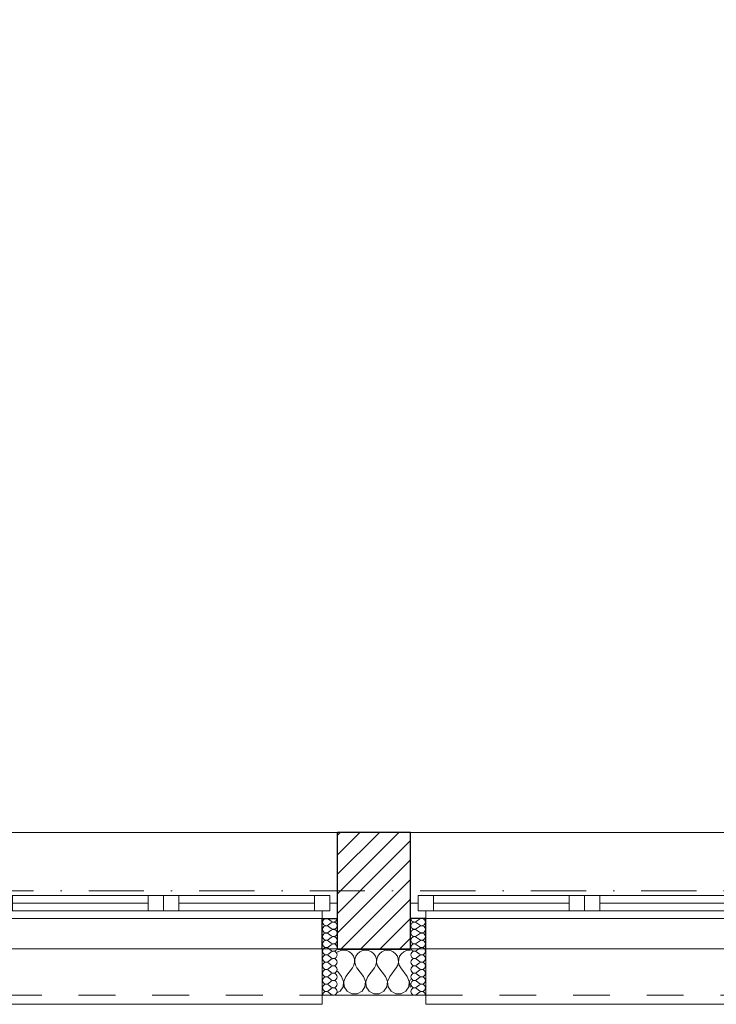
# Model space of a CAD drawing. Header units: millimetres. Extents: x 172139 to 266886, y 89525 to 138225.
# Tile 42 of 72: x 209373 to 211643, y 106825 to 110033. Entities that reach past the tile are written whole.
import ezdxf

# ---------------------------------------------------------------- set-up
doc = ezdxf.new("R2010")
doc.units = ezdxf.units.MM
doc.header["$MEASUREMENT"] = 0
doc.linetypes.add('Kropki i Kreski', pattern=[360, 180, -90, 0, -90])
doc.linetypes.add('Przerywana', pattern=[240, 120, -120])
for name, color, linetype in [('Konstrukcja - Siatki mod', 7, 'Continuous'), ('KR_INW', 7, 'Continuous'), ('NAPIS_SODON', 7, 'Continuous'), ('Okna ArchiCADa', 7, 'Continuous')]:
    doc.layers.add(name, color=color, linetype=linetype)
doc.layers.add('Konstrukcja - Siatki mod_Nr_pióra__48', color=7, linetype='Continuous', lineweight=15, true_color=0xa80f02)
doc.layers.add('KR_INW_Nr_pióra__102', color=7, linetype='Continuous', lineweight=5, true_color=0xcccccc)
for name, color, linetype, lineweight in [('KR_INW_Nr_pióra__101', 252, 'Continuous', 5), ('KR_INW_Nr_pióra__27', 7, 'Continuous', 25), ('KR_INW_Nr_pióra__47', 7, 'Continuous', 15), ('NAPIS_SODON_Nr_pióra__1', 7, 'Continuous', 13), ('Okna ArchiCADa_Nr_pióra__1', 7, 'Continuous', 13), ('Okna ArchiCADa_Nr_pióra__27', 7, 'Continuous', 25)]:
    doc.layers.add(name, color=color, linetype=linetype, lineweight=lineweight)

# ---------------------------------------------------------------- blocks, each defined once
blk = doc.blocks.new('Strop_1', base_point=(179225, 121523.3))
at = {"layer": 'NAPIS_SODON_Nr_pióra__1', "linetype": 'Continuous', "flags": 128}
blk.add_lwpolyline([(179225, 121523.3), (179225.9, 107003.8), (250898.3, 107008.3), (250897.4, 121527.8)], close=True, dxfattribs=at)
blk = doc.blocks.new('*X161')
at = {"layer": 'KR_INW_Nr_pióra__102', "linetype": 'Continuous'}
for p, q in [((210409.8, 106996.2), (210408.5, 106995.1)), ((210418.8, 107000.2), (210409.8, 106996.2)), ((210428.6, 107001.6), (210418.8, 107000.2)), ((210438.3, 107000.2), (210428.6, 107001.6)), ((210447.3, 106996.2), (210438.3, 107000.2)), ((210454.9, 106989.9), (210447.3, 106996.2)), ((210460.5, 106981.8), (210454.9, 106989.9)), ((210463.7, 106972.5), (210460.5, 106981.8)), ((210468.1, 106981.8), (210464.9, 106972.5)), ((210473.6, 106989.9), (210468.1, 106981.8)), ((210481.2, 106996.2), (210473.6, 106989.9)), ((210490.2, 107000.2), (210481.2, 106996.2)), ((210500, 107001.6), (210490.2, 107000.2)), ((210509.8, 107000.2), (210500, 107001.6)), ((210518.8, 106996.2), (210509.8, 107000.2)), ((210526.4, 106989.9), (210518.8, 106996.2)), ((210531.9, 106981.8), (210526.4, 106989.9)), ((210535.1, 106972.5), (210531.9, 106981.8)), ((210539.5, 106981.8), (210536.3, 106972.5)), ((210545.1, 106989.9), (210539.5, 106981.8)), ((210552.7, 106996.2), (210545.1, 106989.9)), ((210561.7, 107000.2), (210552.7, 106996.2)), ((210571.4, 107001.6), (210561.7, 107000.2)), ((210581.2, 107000.2), (210571.4, 107001.6)), ((210590.2, 106996.2), (210581.2, 107000.2)), ((210597.8, 106989.9), (210590.2, 106996.2)), ((210603.4, 106981.8), (210597.8, 106989.9)), ((210606.5, 106972.5), (210603.4, 106981.8)), ((210610.9, 106981.8), (210607.8, 106972.5)), ((210616.5, 106989.9), (210610.9, 106981.8)), ((210624.1, 106996.2), (210616.5, 106989.9)), ((210633.1, 107000.2), (210624.1, 106996.2)), ((210642.9, 107001.6), (210633.1, 107000.2)), ((210646.1, 107001.1), (210642.9, 107001.6)), ((210457.1, 106944.4), (210461.9, 106953.1)), ((210461.9, 106953.1), (210464.1, 106962.6)), ((210464.1, 106962.6), (210463.7, 106972.5)), ((210464.9, 106972.5), (210464.4, 106962.6)), ((210464.4, 106962.6), (210466.7, 106953.1)), ((210466.7, 106953.1), (210471.4, 106944.4)), ((210528.6, 106944.4), (210533.3, 106953.1)), ((210533.3, 106953.1), (210535.6, 106962.6)), ((210535.6, 106962.6), (210535.1, 106972.5)), ((210536.3, 106972.5), (210535.9, 106962.6)), ((210535.9, 106962.6), (210538.1, 106953.1)), ((210538.1, 106953.1), (210542.9, 106944.4)), ((210600, 106944.4), (210604.8, 106953.1)), ((210604.8, 106953.1), (210607, 106962.6)), ((210607, 106962.6), (210606.5, 106972.5)), ((210607.8, 106972.5), (210607.3, 106962.6)), ((210607.3, 106962.6), (210609.5, 106953.1)), ((210609.5, 106953.1), (210614.3, 106944.4)), ((210421.4, 106915.9), (210408.5, 106933.1)), ((210435.7, 106915.9), (210457.1, 106944.4)), ((210492.9, 106915.9), (210471.4, 106944.4)), ((210507.1, 106915.9), (210528.6, 106944.4)), ((210564.3, 106915.9), (210542.9, 106944.4)), ((210578.6, 106915.9), (210600, 106944.4)), ((210635.7, 106915.9), (210614.3, 106944.4)), ((210428.2, 106899.8), (210421.4, 106915.9)), ((210426.5, 106882.5), (210428.2, 106899.8)), ((210435.7, 106915.9), (210429, 106899.8)), ((210429, 106899.8), (210430.6, 106882.5)), ((210499.6, 106899.8), (210492.9, 106915.9)), ((210497.9, 106882.5), (210499.6, 106899.8)), ((210507.1, 106915.9), (210500.4, 106899.8)), ((210500.4, 106899.8), (210502.1, 106882.5)), ((210571, 106899.8), (210564.3, 106915.9)), ((210569.4, 106882.5), (210571, 106899.8)), ((210578.6, 106915.9), (210571.8, 106899.8)), ((210571.8, 106899.8), (210573.5, 106882.5)), ((210642.4, 106899.8), (210635.7, 106915.9)), ((210640.8, 106882.5), (210642.4, 106899.8)), ((210646.1, 106906.4), (210643.3, 106899.8)), ((210643.3, 106899.8), (210644.9, 106882.5)), ((210408.5, 106863.5), (210416.9, 106868)), ((210416.9, 106868), (210426.5, 106882.5)), ((210430.6, 106882.5), (210440.3, 106868)), ((210440.3, 106868), (210455.6, 106859.8)), ((210455.6, 106859.8), (210473, 106859.8)), ((210473, 106859.8), (210488.3, 106868)), ((210488.3, 106868), (210497.9, 106882.5)), ((210502.1, 106882.5), (210511.7, 106868)), ((210511.7, 106868), (210527, 106859.8)), ((210527, 106859.8), (210544.4, 106859.8)), ((210544.4, 106859.8), (210559.7, 106868)), ((210559.7, 106868), (210569.4, 106882.5)), ((210573.5, 106882.5), (210583.1, 106868)), ((210583.1, 106868), (210598.4, 106859.8)), ((210598.4, 106859.8), (210615.8, 106859.8)), ((210615.8, 106859.8), (210631.2, 106868)), ((210631.2, 106868), (210640.8, 106882.5)), ((210644.9, 106882.5), (210646.1, 106880.8))]:
    blk.add_line(p, q, dxfattribs=at)
blk = doc.blocks.new('*X198')
at = {"layer": 'KR_INW_Nr_pióra__102', "linetype": 'Continuous'}
for p, q in [((210388.2, 107095.6), (210378.7, 107102.8)), ((210388.2, 107090.9), (210378.7, 107083.7)), ((210388.2, 107071.8), (210378.7, 107079)), ((210388.2, 107067), (210378.7, 107059.9)), ((210388.2, 107048), (210378.7, 107055.1)), ((210388.2, 107043.2), (210378.7, 107036.1)), ((210388.2, 107024.2), (210378.7, 107031.3)), ((210388.2, 107019.4), (210378.7, 107012.3)), ((210388.2, 107000.4), (210378.7, 107007.5)), ((210388.2, 106995.6), (210378.7, 106988.5)), ((210388.2, 106976.6), (210378.7, 106983.7)), ((210388.2, 106971.8), (210378.7, 106964.7)), ((210388.2, 106952.8), (210378.7, 106959.9)), ((210388.2, 106948), (210378.7, 106940.9)), ((210388.2, 106929), (210378.7, 106936.1)), ((210388.2, 106924.2), (210378.7, 106917)), ((210388.2, 106905.1), (210378.7, 106912.3)), ((210388.2, 106900.4), (210378.7, 106893.2)), ((210388.2, 106881.3), (210378.7, 106888.5)), ((210388.2, 106876.6), (210378.7, 106869.4)), ((210388.2, 106857.5), (210378.7, 106864.7))]:
    blk.add_line(p, q, dxfattribs=at)
for centre, start, end in [((210371.6, 107093.2), 53.1301, 180), ((210371.6, 107093.2), 180, 306.8699), ((210371.6, 107069.4), 53.1301, 180), ((210395.4, 107105.1), 233.1301, 0), ((210395.4, 107081.3), 233.1301, 126.8699), ((210371.6, 107069.4), 180, 306.8699), ((210371.6, 107045.6), 53.1301, 180), ((210371.6, 107045.6), 180, 306.8699), ((210395.4, 107057.5), 233.1301, 126.8699), ((210395.4, 107033.7), 233.1301, 126.8699), ((210371.6, 107021.8), 53.1301, 180), ((210371.6, 107021.8), 180, 306.8699), ((210395.4, 107009.9), 233.1301, 126.8699), ((210371.6, 106998), 53.1301, 180), ((210371.6, 106998), 180, 306.8699), ((210371.6, 106974.2), 53.1301, 180), ((210395.4, 106986.1), 233.1301, 126.8699), ((210371.6, 106974.2), 180, 306.8699), ((210371.6, 106950.4), 53.1301, 180), ((210371.6, 106950.4), 180, 306.8699), ((210395.4, 106962.3), 233.1301, 126.8699), ((210395.4, 106938.5), 233.1301, 126.8699), ((210371.6, 106926.6), 53.1301, 180), ((210371.6, 106926.6), 180, 306.8699), ((210395.4, 106914.7), 233.1301, 126.8699), ((210371.6, 106902.8), 53.1301, 180), ((210371.6, 106902.8), 180, 306.8699), ((210371.6, 106879), 53.1301, 180), ((210395.4, 106890.9), 233.1301, 126.8699), ((210371.6, 106879), 180, 306.8699), ((210371.6, 106855.1), 53.1301, 180), ((210395.4, 106867), 233.1301, 126.8699)]:
    blk.add_arc(centre, 11.9, start, end, dxfattribs=at)
blk = doc.blocks.new('*X199')
at = {"layer": 'KR_INW_Nr_pióra__102', "linetype": 'Continuous'}
for p, q in [((210666.3, 107095.6), (210675.8, 107102.8)), ((210666.3, 107090.9), (210675.8, 107083.7)), ((210666.3, 107071.8), (210675.8, 107079)), ((210666.3, 107067), (210675.8, 107059.9)), ((210666.3, 107048), (210675.8, 107055.1)), ((210666.3, 107043.2), (210675.8, 107036.1)), ((210666.3, 107024.2), (210675.8, 107031.3)), ((210666.3, 107019.4), (210675.8, 107012.3)), ((210666.3, 107000.4), (210675.8, 107007.5)), ((210666.3, 106995.6), (210675.8, 106988.5)), ((210666.3, 106976.6), (210675.8, 106983.7)), ((210666.3, 106971.8), (210675.8, 106964.7)), ((210666.3, 106952.8), (210675.8, 106959.9)), ((210666.3, 106948), (210675.8, 106940.9)), ((210666.3, 106929), (210675.8, 106936.1)), ((210666.3, 106924.2), (210675.8, 106917)), ((210666.3, 106905.1), (210675.8, 106912.3)), ((210666.3, 106900.4), (210675.8, 106893.2)), ((210666.3, 106881.3), (210675.8, 106888.5)), ((210666.3, 106876.6), (210675.8, 106869.4)), ((210666.3, 106857.5), (210675.8, 106864.7))]:
    blk.add_line(p, q, dxfattribs=at)
for centre, start, end in [((210659.1, 107105.1), 180, 306.8699), ((210659.1, 107081.3), 53.1301, 306.8699), ((210683, 107093.2), 0, 126.8699), ((210683, 107093.2), 233.1301, 0), ((210683, 107069.4), 0, 126.8699), ((210659.1, 107057.5), 53.1301, 306.8699), ((210659.1, 107033.7), 53.1301, 306.8699), ((210683, 107069.4), 233.1301, 0), ((210683, 107045.6), 0, 126.8699), ((210683, 107045.6), 233.1301, 0), ((210659.1, 107009.9), 53.1301, 306.8699), ((210683, 107021.8), 0, 126.8699), ((210683, 107021.8), 233.1301, 0), ((210659.1, 106986.1), 53.1301, 306.8699), ((210683, 106998), 0, 126.8699), ((210683, 106998), 233.1301, 0), ((210683, 106974.2), 0, 126.8699), ((210659.1, 106962.3), 53.1301, 306.8699), ((210659.1, 106938.5), 53.1301, 306.8699), ((210683, 106974.2), 233.1301, 0), ((210683, 106950.4), 0, 126.8699), ((210683, 106950.4), 233.1301, 0), ((210659.1, 106914.7), 53.1301, 306.8699), ((210683, 106926.6), 0, 126.8699), ((210683, 106926.6), 233.1301, 0), ((210659.1, 106890.9), 53.1301, 306.8699), ((210683, 106902.8), 0, 126.8699), ((210683, 106902.8), 233.1301, 0), ((210683, 106879), 0, 126.8699), ((210659.1, 106867), 53.1301, 306.8699), ((210683, 106879), 233.1301, 0), ((210683, 106855.1), 0, 126.8699)]:
    blk.add_arc(centre, 11.9, start, end, dxfattribs=at)
blk = doc.blocks.new('Okno dwuskrzydłowe 19_5')
at = {"layer": 'Okna ArchiCADa_Nr_pióra__1', "linetype": 'Continuous'}
for p, q in [((-566.8, 230), (566.8, 230)), ((-566.8, 0), (-541.8, 0)), ((-541.8, 25), (-491.8, 25)), ((-541.8, -25), (-541.8, 25)), ((-541.8, 0), (-541.8, -25)), ((-491.8, 25), (-50, 25)), ((-491.8, 25), (-491.8, -25)), ((-491.8, 25), (-50, 25)), ((-491.8, 0), (-50, 0)), ((-50, -25), (-50, 25)), ((-50, 25), (0, 25)), ((0, 25), (0, -25)), ((0, 25), (50, 25)), ((0, -25), (0, 25)), ((50, 25), (491.8, 25)), ((50, 25), (50, -25)), ((50, 25), (491.8, 25)), ((50, 0), (491.8, 0)), ((491.8, -25), (491.8, 25)), ((491.8, 25), (541.8, 25)), ((541.8, 25), (541.8, -25)), ((541.8, -25), (541.8, 0)), ((541.8, 0), (566.8, 0)), ((-541.8, -25), (-516.8, -25)), ((-491.8, -25), (-541.8, -25)), ((-516.8, -25), (-516.8, -50)), ((-50, -25), (-491.8, -25)), ((0, -25), (-50, -25)), ((50, -25), (0, -25)), ((491.8, -25), (50, -25)), ((541.8, -25), (491.8, -25)), ((516.8, -50), (516.8, -25)), ((516.8, -25), (541.8, -25)), ((-516.8, -50), (-566.8, -50)), ((0, -50), (-516.8, -50)), ((516.8, -50), (0, -50)), ((566.8, -50), (516.8, -50)), ((-516.8, -300), (-516.8, -330)), ((516.8, -330), (516.8, -300)), ((-516.8, -330), (516.8, -330))]:
    blk.add_line(p, q, dxfattribs=at)
at = {"layer": 'Okna ArchiCADa_Nr_pióra__1', "linetype": 'Przerywana'}
blk.add_line((-516.8, -300), (516.8, -300), dxfattribs=at)
at = {"layer": 'Okna ArchiCADa_Nr_pióra__27', "linetype": 'Continuous'}
for p, q in [((-566.8, -50), (-566.8, 0)), ((566.8, -50), (566.8, 0)), ((-516.8, -50), (-566.8, -50)), ((516.8, -50), (566.8, -50))]:
    blk.add_line(p, q, dxfattribs=at)
blk = doc.blocks.new('Ściana_3', base_point=(179075.1, 106855.1))
at = {"layer": 'KR_INW_Nr_pióra__101', "linetype": 'Continuous'}
h = blk.add_hatch(dxfattribs=at)
h.set_pattern_fill('Cegła_licówka', color=256, style=0, pattern_type=2)
h.set_pattern_definition([(45, (0, 0), (-31.819804, 31.819804), [])])
h.paths.add_polyline_path([(210646.1, 107385.1), (210408.5, 107385.1), (210408.5, 107155.1), (210408.5, 107105.1), (210408.5, 107005.1), (210646.1, 107005.1), (210646.1, 107105.1), (210646.1, 107155.1)])
at = {"layer": 'KR_INW_Nr_pióra__27', "linetype": 'Continuous'}
for p, q in [((210408.5, 107155.1), (210408.5, 107385.1)), ((210646.1, 107155.1), (210646.1, 107385.1)), ((210408.5, 107105.1), (210408.5, 107155.1)), ((210646.1, 107105.1), (210646.1, 107155.1)), ((210358.5, 107005.1), (210358.5, 107105.1)), ((210358.5, 107105.1), (210408.5, 107105.1)), ((210408.5, 107005.1), (210408.5, 107105.1)), ((210646.1, 107005.1), (210646.1, 107105.1)), ((210696.1, 107105.1), (210646.1, 107105.1)), ((210696.1, 107005.1), (210696.1, 107105.1)), ((210408.5, 107005.1), (210646.1, 107005.1))]:
    blk.add_line(p, q, dxfattribs=at)
at = {"layer": 'KR_INW_Nr_pióra__27', "linetype": 'Continuous', "flags": 128}
blk.add_lwpolyline([(210646.1, 107385.1), (210408.5, 107385.1)], dxfattribs=at)
at = {"layer": 'KR_INW_Nr_pióra__47', "linetype": 'Continuous'}
for p, q in [((210408.5, 107105.1), (210358.5, 107105.1)), ((210358.5, 107105.1), (210358.5, 106855.1)), ((210646.1, 107105.1), (210696.1, 107105.1)), ((210696.1, 107105.1), (210696.1, 106855.1)), ((210358.5, 106855.1), (210358.5, 107005.1)), ((210696.1, 106855.1), (210696.1, 107005.1)), ((210408.5, 106855.1), (210358.5, 106855.1)), ((210646.1, 106855.1), (210696.1, 106855.1))]:
    blk.add_line(p, q, dxfattribs=at)
at = {"layer": 'KR_INW_Nr_pióra__47', "linetype": 'Continuous', "flags": 128}
blk.add_lwpolyline([(210408.5, 106855.1), (210646.1, 106855.1)], dxfattribs=at)
at = {"layer": 'KR_INW'}
for name in ['*X198', '*X199', '*X161']:
    blk.add_blockref(name, (0, 0), dxfattribs=at)
at = {"layer": 'Okna ArchiCADa', "color": 21, "linetype": 'Continuous', "lineweight": 13, "true_color": 0xff9955, "zscale": 1000}
for p in [(209841.7, 107155.1), (211212.8, 107155.1)]:
    blk.add_blockref('Okno dwuskrzydłowe 19_5', p, dxfattribs=at)
blk = doc.blocks.new('Standardowy znacznik siatki_10')
at = {"layer": 'Konstrukcja - Siatki mod_Nr_pióra__48', "linetype": 'Kropki i Kreski'}
blk.add_line((1000, 0), (72912, 0), dxfattribs=at)

msp = doc.modelspace()

# ---------------------------------------------------------------- block references
at = {"layer": 'Konstrukcja - Siatki mod', "color": 8, "linetype": 'Continuous', "lineweight": 13, "zscale": 1000}
msp.add_blockref('Standardowy znacznik siatki_10', (177989.3, 107195.1), dxfattribs=at)
at = {"layer": 'KR_INW'}
msp.add_blockref('Ściana_3', (179075.1, 106855.1), dxfattribs=at)
at = {"layer": 'NAPIS_SODON', "linetype": 'Continuous'}
msp.add_blockref('Strop_1', (179225, 121523.3), dxfattribs=at)

doc.saveas('drawing.dxf')
